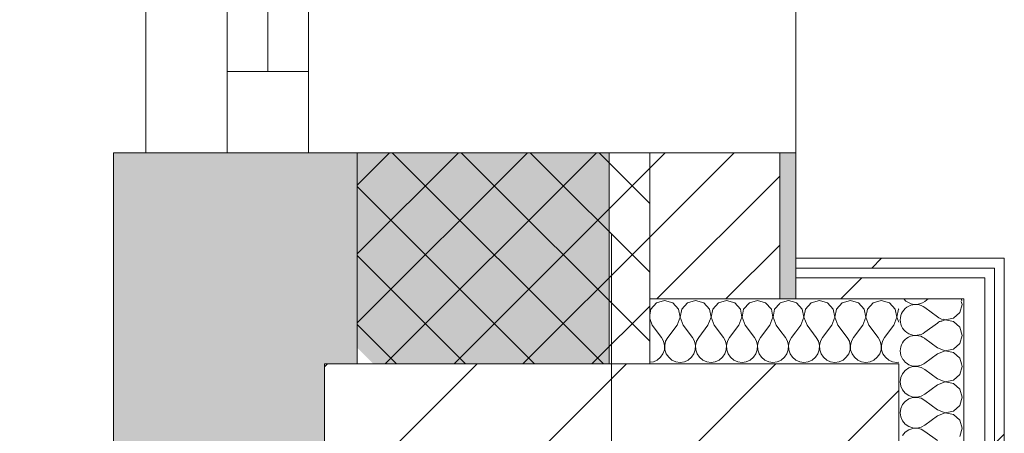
# Model space of a CAD drawing. Header units: millimetres. Extents: x -30280 to 19093, y -18706 to 4378.
# Tile 200 of 206: x -2159 to -1553, y -12032 to -11777. Entities that reach past the tile are written whole.
import ezdxf

# ---------------------------------------------------------------- set-up
doc = ezdxf.new("R2010")
doc.units = ezdxf.units.MM
doc.header["$MEASUREMENT"] = 0
doc.linetypes.add('Wipeout_Contour', pattern=[1000, 0, -1000])
for name, color, linetype in [('02_ACAB_Anotacio Portes', 7, 'Continuous'), ('10_ESTR_Pilars', 7, 'Continuous'), ('12_FAÇ_Façana', 7, 'Continuous'), ('Nuevo_08_E_Envans secs', 7, 'Continuous'), ('Ventanas Archicad', 7, 'Continuous')]:
    doc.layers.add(name, color=color, linetype=linetype)
for name, color, linetype, lineweight in [('02_ACAB_Anotacio Portes_Pluma_Nº__46', 5, 'Continuous', 5), ('10_ESTR_Pilars_Pluma_Nº__20', 1, 'Continuous', 5), ('10_ESTR_Pilars_Pluma_Nº__28', 7, 'Continuous', 20), ('10_ESTR_Pilars_Pluma_Nº__42', 8, 'Continuous', 25), ('12_FAÇ_Façana_Pluma_Nº__1', 7, 'Continuous', 5), ('12_FAÇ_Façana_Pluma_Nº__2', 8, 'Continuous', 5), ('12_FAÇ_Façana_Pluma_Nº__7', 7, 'Continuous', 5), ('Nuevo_08_E_Envans secs_Pluma_Nº__1', 7, 'Continuous', 5), ('Nuevo_12_FAÇ_Façana_Pluma_Nº__1', 7, 'Continuous', 5), ('Ventanas Archicad_Pluma_Nº__1', 7, 'Continuous', 5), ('Ventanas Archicad_Pluma_Nº__7', 7, 'Continuous', 5)]:
    doc.layers.add(name, color=color, linetype=linetype, lineweight=lineweight)
for name, color, linetype, lineweight, true_color in [('12_FAÇ_Façana_Pluma_Nº__102', 7, 'Continuous', 5, 0xcccccc), ('12_FAÇ_Façana_Pluma_Nº__174', 7, 'Continuous', 13, 0xe4ad2c), ('12_FAÇ_Façana_Pluma_Nº__176', 7, 'Continuous', 15, 0x93a0c6), ('Nuevo_08_E_Envans secs_Pluma_Nº__102', 7, 'Continuous', 5, 0xcccccc), ('Nuevo_08_E_Envans secs_Pluma_Nº__171', 171, 'Continuous', 13, 0xaaaaff), ('Nuevo_08_E_Envans secs_Pluma_Nº__177', 7, 'Continuous', 15, 0xf7e046)]:
    doc.layers.add(name, color=color, linetype=linetype, lineweight=lineweight, true_color=true_color)
doc.styles.add('Estilo_Generado_1', font='arial.ttf')
pattern_1 = [(45, (0, 0), (-183.848, 183.848), [195, -65]), (45, (7e-14, 183.85), (-183.848, 183.848), [195, -65])]

# ---------------------------------------------------------------- blocks, each defined once
blk = doc.blocks.new('Muro_18_1', base_point=(-1681.11, -11858.98))
at = {"layer": '12_FAÇ_Façana_Pluma_Nº__102', "linetype": 'Continuous', "lineweight": 0, "true_color": 0xe5e5e5}
blk.add_hatch(color=254, dxfattribs=at).paths.add_polyline_path([(-2101.11, -11858.98), (-2101.11, -12038.98), (-2073.11, -12058.98), (-1971.11, -12058.98), (-1971.11, -11988.98), (-1951.11, -11988.98), (-1951.11, -11858.98)])
at = {"layer": '12_FAÇ_Façana_Pluma_Nº__174', "linetype": 'Continuous', "lineweight": 13, "true_color": 0xe4ad2c}
h = blk.add_hatch(dxfattribs=at)
h.set_pattern_fill('SATE_Aislamiento_0001', color=42, style=0, pattern_type=2)
h.set_pattern_definition([(45, (0, 0), (-21.2132, 21.2132), []), (135, (0, 0), (21.2132, 21.2132), [])])
h.paths.add_polyline_path([(-1951.11, -11858.98), (-1951.11, -11988.98), (-1771.11, -11988.98), (-1771.11, -11858.98)])
at = {"layer": '12_FAÇ_Façana_Pluma_Nº__176', "linetype": 'Continuous', "lineweight": 0, "true_color": 0x495063}
blk.add_hatch(color=251, dxfattribs=at).paths.add_polyline_path([(-1681.11, -11948.98), (-1681.11, -11858.98), (-1691.11, -11858.98), (-1691.11, -11948.98)])
at = {"layer": '12_FAÇ_Façana_Pluma_Nº__2', "linetype": 'Continuous', "lineweight": 5}
h = blk.add_hatch(dxfattribs=at)
h.set_pattern_fill('Ceramic_0001', color=8, style=0, pattern_type=2)
h.set_pattern_definition([(45, (0, 0), (-21.2132, 21.2132), [])])
h.paths.add_polyline_path([(-1691.11, -11948.98), (-1691.11, -11858.98), (-1771.11, -11858.98), (-1771.11, -11948.98)])
at = {"layer": '12_FAÇ_Façana_Pluma_Nº__7', "color": 7, "linetype": 'Continuous', "lineweight": 5}
for p, q in [((-1951.11, -11858.98), (-1951.11, -11988.98)), ((-1771.11, -11948.98), (-1771.11, -11858.98)), ((-1691.11, -11948.98), (-1691.11, -11858.98)), ((-1771.11, -11948.98), (-1771.11, -11988.98))]:
    blk.add_line(p, q, dxfattribs=at)
at = {"layer": '12_FAÇ_Façana_Pluma_Nº__7', "color": 7, "linetype": 'Continuous', "lineweight": 5, "flags": 128}
for points in [[(-2101.11, -11858.98), (-2101.11, -12038.98)], [(-2101.11, -11858.98), (-2071.11, -11858.98)], [(-1951.11, -11858.98), (-1921.11, -11858.98)], [(-1681.11, -11948.98), (-1681.11, -11858.98)]]:
    blk.add_lwpolyline(points, dxfattribs=at)
at = {"layer": 'Nuevo_12_FAÇ_Façana_Pluma_Nº__1', "color": 7, "linetype": 'Continuous', "lineweight": 5}
for p, q in [((-1691.11, -11948.98), (-1771.11, -11948.98)), ((-1681.11, -11948.98), (-1691.11, -11948.98))]:
    blk.add_line(p, q, dxfattribs=at)
blk = doc.blocks.new('Ventana Vertical Multi-Faja 27_6')
at = {"layer": 'Ventanas Archicad_Pluma_Nº__1', "color": 7, "linetype": 'Continuous', "lineweight": 5}
for p, q in [((-600, 50), (600, 50)), ((-600, 0), (-550, 0)), ((-550, 0), (-550, -50)), ((-550, 0), (550, 0)), ((-550, -25), (550, -25)), ((-550, -50), (-600, -50)), ((550, -50), (-550, -50)), ((-600, -260), (-600, -235)), ((-600, -350), (600, -350))]:
    blk.add_line(p, q, dxfattribs=at)
at = {"layer": 'Ventanas Archicad_Pluma_Nº__7', "color": 7, "linetype": 'Continuous', "lineweight": 5}
for p, q in [((-600, 50), (-600, 40)), ((-600, 40), (-600, 0)), ((-600, 40), (-600, 0)), ((-600, 0), (-600, -50)), ((-600, 0), (-600, -50)), ((-600, 0), (-600, -50)), ((-600, 0), (-600, -50)), ((-600, -50), (-600, -110)), ((-600, -50), (-600, -110)), ((-600, -110), (-600, -235)), ((-600, -110), (-600, -235)), ((-600, -260), (-600, -340)), ((-600, -340), (-600, -350))]:
    blk.add_line(p, q, dxfattribs=at)
blk = doc.blocks.new('Muro_19_1', base_point=(-1681.11, -10658.98))
at = {"layer": '12_FAÇ_Façana', "linetype": 'Continuous', "lineweight": 0, "true_color": 0x000000}
h = blk.add_hatch(dxfattribs=at)
h.set_pattern_fill('Yeso_0001', color=18, style=0, pattern_type=2)
h.set_pattern_definition([(0, (0, 0), (0, 75), [0, -75])])
h.paths.add_polyline_path([(-1771.11, -11858.98), (-1796.11, -11858.98), (-1796.11, -12008.98), (-1771.11, -12008.98)])
at = {"layer": '12_FAÇ_Façana_Pluma_Nº__102', "linetype": 'Continuous', "lineweight": 0, "true_color": 0xe5e5e5}
blk.add_hatch(color=254, dxfattribs=at).paths.add_polyline_path([(-1921.11, -12008.98), (-1796.11, -12008.98), (-1796.11, -11858.98), (-2071.11, -11858.98)])
at = {"layer": '12_FAÇ_Façana_Pluma_Nº__1', "color": 7, "linetype": 'Continuous', "lineweight": 5}
for p, q in [((-1771.11, -11858.98), (-1796.11, -11858.98)), ((-1796.11, -11858.98), (-1796.11, -12008.98)), ((-1771.11, -12008.98), (-1771.11, -11858.98)), ((-1796.11, -12008.98), (-1771.11, -12008.98))]:
    blk.add_line(p, q, dxfattribs=at)
at = {"layer": '12_FAÇ_Façana_Pluma_Nº__7', "color": 7, "linetype": 'Continuous', "lineweight": 5}
for p, q in [((-2081.11, -11858.98), (-2071.11, -11858.98)), ((-2071.11, -11858.98), (-2031.11, -11858.98)), ((-2071.11, -11858.98), (-2031.11, -11858.98)), ((-2031.11, -11858.98), (-1981.11, -11858.98)), ((-2031.11, -11858.98), (-1981.11, -11858.98)), ((-1981.11, -11858.98), (-1921.11, -11858.98)), ((-1981.11, -11858.98), (-1921.11, -11858.98)), ((-1921.11, -11858.98), (-1796.11, -11858.98)), ((-1921.11, -11858.98), (-1796.11, -11858.98)), ((-1771.11, -11858.98), (-1691.11, -11858.98)), ((-1691.11, -11858.98), (-1681.11, -11858.98)), ((-1921.11, -12008.98), (-1796.11, -12008.98))]:
    blk.add_line(p, q, dxfattribs=at)
at = {"layer": 'Ventanas Archicad', "color": 253, "linetype": 'Continuous', "lineweight": 5, "true_color": 0xa4a4a6, "zscale": 1000, "rotation": 90.00000000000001}
blk.add_blockref('Ventana Vertical Multi-Faja 27_6', (-2031.11, -11258.98), dxfattribs=at)
blk = doc.blocks.new('*X275')
at = {"layer": 'Nuevo_08_E_Envans secs_Pluma_Nº__102', "color": 254, "linetype": 'Continuous', "lineweight": 5, "true_color": 0xcccccc}
for p, q in [((-1599.7, -11948.98), (-1601.7, -11950.48)), ((-1594.08, -11960), (-1601.7, -11954.29)), ((-1594.08, -11963.81), (-1601.7, -11969.52))]:
    blk.add_line(p, q, dxfattribs=at)
for centre, start, end in [((-1607.42, -11961.9), 53.1301, 180), ((-1607.42, -11942.86), 219.97561, 306.8699), ((-1588.37, -11952.38), 13.33179, 20.94911), ((-1607.42, -11961.9), 180, 306.8699), ((-1588.37, -11952.38), 233.1301, 256.66821), ((-1588.37, -11971.43), 107.77465, 126.8699), ((-1607.42, -11980.95), 55.49253, 180), ((-1607.42, -11980.95), 180, 214.50747)]:
    blk.add_arc(centre, 9.52, start, end, dxfattribs=at)
blk = doc.blocks.new('*X276')
at = {"layer": 'Nuevo_08_E_Envans secs_Pluma_Nº__102', "color": 254, "linetype": 'Continuous', "lineweight": 5, "true_color": 0xcccccc}
for p, q in [((-1612.4, -11988.98), (-1611.68, -11989.47)), ((-1611.68, -11989.47), (-1609.19, -11990.31)), ((-1604, -11989.84), (-1602.44, -11988.98)), ((-1578.85, -11990.48), (-1579.27, -11988.98)), ((-1615.52, -11994.99), (-1616.58, -11997.4)), ((-1613.84, -11992.97), (-1615.52, -11994.99)), ((-1611.68, -11991.48), (-1613.84, -11992.97)), ((-1609.19, -11990.64), (-1611.68, -11991.48)), ((-1609.19, -11990.31), (-1606.56, -11990.44)), ((-1606.56, -11990.51), (-1609.19, -11990.64)), ((-1606.56, -11990.44), (-1604, -11989.84)), ((-1604, -11991.11), (-1606.56, -11990.51)), ((-1601.7, -11992.38), (-1604, -11991.11)), ((-1594.08, -11998.1), (-1601.7, -11992.38)), ((-1584.11, -11998.99), (-1580.27, -11995.48)), ((-1580.27, -11995.48), (-1578.85, -11990.48)), ((-1616.58, -11997.4), (-1616.94, -12000)), ((-1616.94, -12000), (-1616.58, -12002.6)), ((-1594.08, -12001.9), (-1601.7, -12007.62)), ((-1594.08, -11998.1), (-1589.23, -11999.96)), ((-1589.23, -12000.04), (-1594.08, -12001.9)), ((-1589.23, -11999.96), (-1584.11, -11998.99)), ((-1584.11, -12001.01), (-1589.23, -12000.04)), ((-1580.27, -12004.52), (-1584.11, -12001.01)), ((-1616.58, -12002.6), (-1615.52, -12005.01)), ((-1615.52, -12005.01), (-1613.84, -12007.03)), ((-1613.84, -12007.03), (-1611.68, -12008.52)), ((-1604, -12008.89), (-1601.7, -12007.62)), ((-1578.85, -12009.52), (-1580.27, -12004.52)), ((-1615.52, -12014.04), (-1616.58, -12016.45)), ((-1613.84, -12012.02), (-1615.52, -12014.04)), ((-1611.68, -12010.53), (-1613.84, -12012.02)), ((-1611.68, -12008.52), (-1609.19, -12009.36)), ((-1609.19, -12009.69), (-1611.68, -12010.53)), ((-1609.19, -12009.36), (-1606.56, -12009.49)), ((-1606.56, -12009.56), (-1609.19, -12009.69)), ((-1606.56, -12009.49), (-1604, -12008.89)), ((-1604, -12010.16), (-1606.56, -12009.56)), ((-1601.7, -12011.43), (-1604, -12010.16)), ((-1594.08, -12017.14), (-1601.7, -12011.43)), ((-1580.27, -12014.53), (-1578.85, -12009.52)), ((-1616.58, -12016.45), (-1616.94, -12019.05)), ((-1616.94, -12019.05), (-1616.58, -12021.65)), ((-1594.08, -12017.14), (-1589.23, -12019.01)), ((-1589.23, -12019.09), (-1594.08, -12020.95)), ((-1589.23, -12019.01), (-1584.11, -12018.04)), ((-1584.11, -12020.05), (-1589.23, -12019.09)), ((-1584.11, -12018.04), (-1580.27, -12014.53)), ((-1580.27, -12023.56), (-1584.11, -12020.05)), ((-1616.58, -12021.65), (-1615.52, -12024.05)), ((-1615.52, -12024.05), (-1613.84, -12026.08)), ((-1613.84, -12026.08), (-1611.68, -12027.57)), ((-1594.08, -12020.95), (-1601.7, -12026.67)), ((-1578.85, -12028.57), (-1580.27, -12023.56)), ((-1613.84, -12031.06), (-1615.52, -12033.09)), ((-1611.68, -12029.58), (-1613.84, -12031.06)), ((-1611.68, -12027.57), (-1609.19, -12028.41)), ((-1609.19, -12028.74), (-1611.68, -12029.58)), ((-1609.19, -12028.41), (-1606.56, -12028.53)), ((-1606.56, -12028.61), (-1609.19, -12028.74)), ((-1606.56, -12028.53), (-1604, -12027.94)), ((-1604, -12029.2), (-1606.56, -12028.61)), ((-1604, -12027.94), (-1601.7, -12026.67)), ((-1601.7, -12030.48), (-1604, -12029.2)), ((-1594.08, -12036.19), (-1601.7, -12030.48)), ((-1580.27, -12033.58), (-1578.85, -12028.57))]:
    blk.add_line(p, q, dxfattribs=at)
blk = doc.blocks.new('*X277')
at = {"layer": 'Nuevo_08_E_Envans secs_Pluma_Nº__102', "color": 254, "linetype": 'Continuous', "lineweight": 5, "true_color": 0xcccccc}
for p, q in [((-1580.27, -11957.39), (-1578.85, -11952.38)), ((-1578.85, -11952.38), (-1579.39, -11950.47)), ((-1584.11, -11960.9), (-1580.27, -11957.39)), ((-1589.23, -11961.94), (-1591.88, -11962.96)), ((-1590.35, -11961.43), (-1589.23, -11961.87)), ((-1589.23, -11961.87), (-1584.11, -11960.9)), ((-1584.11, -11962.91), (-1589.23, -11961.94)), ((-1580.27, -11966.42), (-1584.11, -11962.91)), ((-1578.85, -11971.43), (-1580.27, -11966.42)), ((-1580.27, -11976.44), (-1578.85, -11971.43)), ((-1601.7, -11973.33), (-1602.06, -11973.14)), ((-1594.08, -11979.05), (-1601.7, -11973.33)), ((-1584.11, -11979.95), (-1580.27, -11976.44)), ((-1594.08, -11982.86), (-1601.7, -11988.57)), ((-1594.08, -11979.05), (-1589.23, -11980.91)), ((-1589.23, -11980.99), (-1594.08, -11982.86)), ((-1589.23, -11980.91), (-1584.11, -11979.95)), ((-1584.11, -11981.96), (-1589.23, -11980.99)), ((-1580.27, -11985.47), (-1584.11, -11981.96)), ((-1615.23, -11986.31), (-1613.84, -11987.98)), ((-1613.84, -11987.98), (-1612.4, -11988.98)), ((-1602.44, -11988.98), (-1601.7, -11988.57)), ((-1579.27, -11988.98), (-1580.27, -11985.47))]:
    blk.add_line(p, q, dxfattribs=at)
blk = doc.blocks.new('Muro_86_1', base_point=(-1617.89, -12438.98))
at = {"color": 254, "linetype": 'Wipeout_Contour', "lineweight": 0, "ltscale": 36080.950547}
blk.add_wipeout([(-1558.89, -11929.98), (-1552.89, -11923.98), (-1558.89, -11923.98)], dxfattribs=at).dxf.layer = 'Nuevo_08_E_Envans secs'
at = {"color": 254, "linetype": 'Wipeout_Contour', "lineweight": 0, "ltscale": 36130.090754}
blk.add_wipeout([(-1577.89, -11948.98), (-1564.89, -11935.98), (-1577.89, -11935.98)], dxfattribs=at).dxf.layer = 'Nuevo_08_E_Envans secs'
at = {"layer": 'Nuevo_08_E_Envans secs_Pluma_Nº__171', "linetype": 'Continuous', "lineweight": 13, "true_color": 0xaaaaff}
h = blk.add_hatch(dxfattribs=at)
h.set_pattern_fill('Panellat_HPL_0001', color=161, style=0, pattern_type=2)
h.set_pattern_definition(pattern_1)
h.paths.add_polyline_path([(-1558.89, -11929.98), (-1552.89, -11923.98), (-1558.89, -11923.98)])
at = {"layer": 'Nuevo_08_E_Envans secs_Pluma_Nº__177', "linetype": 'Continuous', "lineweight": 15, "true_color": 0xf7e046}
h = blk.add_hatch(dxfattribs=at)
h.set_pattern_fill('Panellat_HPL_0001', color=53, style=0, pattern_type=2)
h.set_pattern_definition(pattern_1)
h.paths.add_polyline_path([(-1577.89, -11948.98), (-1564.89, -11935.98), (-1577.89, -11935.98)])
at = {"layer": 'Nuevo_08_E_Envans secs', "color": 7, "lineweight": 20}
blk.add_blockref('*X275', (0, 0), dxfattribs=at)
at = {"color": 254, "linetype": 'Wipeout_Contour', "lineweight": 0, "ltscale": 49250.912801}
blk.add_wipeout([(-1552.89, -11929.98), (-1558.89, -11929.98), (-1558.89, -12497.98), (-1552.89, -12497.98)], dxfattribs=at).dxf.layer = 'Nuevo_08_E_Envans secs'
at = {"color": 254, "linetype": 'Wipeout_Contour', "lineweight": 0, "ltscale": 49258.767896}
blk.add_wipeout([(-1577.89, -11948.98), (-1577.89, -12478.98), (-1564.89, -12478.98), (-1564.89, -11948.98)], dxfattribs=at).dxf.layer = 'Nuevo_08_E_Envans secs'
at = {"layer": 'Nuevo_08_E_Envans secs_Pluma_Nº__171', "linetype": 'Continuous', "lineweight": 13, "true_color": 0xaaaaff}
h = blk.add_hatch(dxfattribs=at)
h.set_pattern_fill('Panellat_HPL_0001', color=161, style=0, pattern_type=2)
h.set_pattern_definition(pattern_1)
h.paths.add_polyline_path([(-1552.89, -11929.98), (-1558.89, -11929.98), (-1558.89, -12497.98), (-1552.89, -12497.98)])
at = {"layer": 'Nuevo_08_E_Envans secs_Pluma_Nº__177', "linetype": 'Continuous', "lineweight": 15, "true_color": 0xf7e046}
h = blk.add_hatch(dxfattribs=at)
h.set_pattern_fill('Panellat_HPL_0001', color=53, style=0, pattern_type=2)
h.set_pattern_definition(pattern_1)
h.paths.add_polyline_path([(-1577.89, -11948.98), (-1577.89, -12478.98), (-1564.89, -12478.98), (-1564.89, -11948.98)])
at = {"layer": 'Nuevo_08_E_Envans secs_Pluma_Nº__1', "color": 7, "linetype": 'Continuous', "lineweight": 5}
for p, q in [((-1558.89, -12491.98), (-1558.89, -11935.98)), ((-1577.89, -12438.98), (-1577.89, -11988.98))]:
    blk.add_line(p, q, dxfattribs=at)
at = {"layer": 'Nuevo_08_E_Envans secs', "color": 7, "lineweight": 20}
blk.add_blockref('*X276', (0, 0), dxfattribs=at)
at = {"color": 254, "linetype": 'Wipeout_Contour', "lineweight": 0, "ltscale": 36087.244956}
blk.add_wipeout([(-1558.89, -11929.98), (-1552.89, -11929.98), (-1552.89, -11923.98)], dxfattribs=at).dxf.layer = 'Nuevo_08_E_Envans secs'
at = {"color": 254, "linetype": 'Wipeout_Contour', "lineweight": 0, "ltscale": 36142.405641}
blk.add_wipeout([(-1577.89, -11948.98), (-1564.89, -11948.98), (-1564.89, -11935.98)], dxfattribs=at).dxf.layer = 'Nuevo_08_E_Envans secs'
at = {"layer": 'Nuevo_08_E_Envans secs_Pluma_Nº__171', "linetype": 'Continuous', "lineweight": 13, "true_color": 0xaaaaff}
h = blk.add_hatch(dxfattribs=at)
h.set_pattern_fill('Panellat_HPL_0001', color=161, style=0, pattern_type=2)
h.set_pattern_definition(pattern_1)
h.paths.add_polyline_path([(-1558.89, -11929.98), (-1552.89, -11929.98), (-1552.89, -11923.98)])
at = {"layer": 'Nuevo_08_E_Envans secs_Pluma_Nº__177', "linetype": 'Continuous', "lineweight": 15, "true_color": 0xf7e046}
h = blk.add_hatch(dxfattribs=at)
h.set_pattern_fill('Panellat_HPL_0001', color=53, style=0, pattern_type=2)
h.set_pattern_definition(pattern_1)
h.paths.add_polyline_path([(-1577.89, -11948.98), (-1564.89, -11948.98), (-1564.89, -11935.98)])
at = {"layer": 'Nuevo_08_E_Envans secs_Pluma_Nº__1', "color": 7, "linetype": 'Continuous', "lineweight": 5}
for p, q in [((-1558.89, -11929.98), (-1564.89, -11929.98)), ((-1558.89, -11935.98), (-1558.89, -11929.98)), ((-1564.89, -11935.98), (-1577.89, -11935.98)), ((-1564.89, -11948.98), (-1564.89, -11935.98)), ((-1577.89, -11948.98), (-1617.89, -11948.98)), ((-1577.89, -11988.98), (-1577.89, -11948.98)), ((-1564.89, -12478.98), (-1564.89, -11948.98))]:
    blk.add_line(p, q, dxfattribs=at)
at = {"layer": 'Nuevo_08_E_Envans secs_Pluma_Nº__1', "color": 7, "linetype": 'Continuous', "lineweight": 5, "flags": 128}
for points in [[(-1552.89, -11923.98), (-1558.89, -11923.98)], [(-1552.89, -12497.98), (-1552.89, -11923.98)]]:
    blk.add_lwpolyline(points, dxfattribs=at)
at = {"layer": 'Nuevo_08_E_Envans secs', "color": 7, "lineweight": 20}
blk.add_blockref('*X277', (0, 0), dxfattribs=at)
blk = doc.blocks.new('*X279')
at = {"layer": 'Nuevo_08_E_Envans secs_Pluma_Nº__102', "color": 254, "linetype": 'Continuous', "lineweight": 5, "true_color": 0xcccccc}
for p, q in [((-1690.72, -11951.35), (-1691.11, -11951.77)), ((-1685.71, -11949.93), (-1690.72, -11951.35)), ((-1681.11, -11951.24), (-1685.71, -11949.93)), ((-1691.11, -11968.13), (-1687.62, -11972.79)), ((-1681.11, -11969.18), (-1683.81, -11972.79)), ((-1686.35, -11975.08), (-1687.62, -11972.79)), ((-1685.75, -11977.64), (-1686.35, -11975.08)), ((-1685.88, -11980.27), (-1685.75, -11977.64)), ((-1685.08, -11975.08), (-1685.68, -11977.64)), ((-1685.68, -11977.64), (-1685.55, -11980.27)), ((-1683.81, -11972.79), (-1685.08, -11975.08)), ((-1688.21, -11984.92), (-1686.72, -11982.76)), ((-1686.72, -11982.76), (-1685.88, -11980.27)), ((-1685.55, -11980.27), (-1684.71, -11982.76)), ((-1684.71, -11982.76), (-1683.22, -11984.92)), ((-1691.11, -11986.99), (-1690.23, -11986.6)), ((-1690.23, -11986.6), (-1688.21, -11984.92)), ((-1683.22, -11984.92), (-1681.2, -11986.6)), ((-1681.2, -11986.6), (-1681.11, -11986.64))]:
    blk.add_line(p, q, dxfattribs=at)
blk = doc.blocks.new('*X280')
at = {"layer": 'Nuevo_08_E_Envans secs_Pluma_Nº__102', "color": 254, "linetype": 'Continuous', "lineweight": 5, "true_color": 0xcccccc}
for p, q in [((-1766.91, -11951.35), (-1770.42, -11955.19)), ((-1761.9, -11949.93), (-1766.91, -11951.35)), ((-1756.9, -11951.35), (-1761.9, -11949.93)), ((-1753.39, -11955.19), (-1756.9, -11951.35)), ((-1747.86, -11951.35), (-1751.38, -11955.19)), ((-1742.86, -11949.93), (-1747.86, -11951.35)), ((-1737.85, -11951.35), (-1742.86, -11949.93)), ((-1734.34, -11955.19), (-1737.85, -11951.35)), ((-1728.82, -11951.35), (-1732.33, -11955.19)), ((-1723.81, -11949.93), (-1728.82, -11951.35)), ((-1718.8, -11951.35), (-1723.81, -11949.93)), ((-1715.29, -11955.19), (-1718.8, -11951.35)), ((-1709.77, -11951.35), (-1713.28, -11955.19)), ((-1704.76, -11949.93), (-1709.77, -11951.35)), ((-1699.75, -11951.35), (-1704.76, -11949.93)), ((-1696.24, -11955.19), (-1699.75, -11951.35)), ((-1691.11, -11951.77), (-1694.23, -11955.19)), ((-1770.42, -11955.19), (-1771.11, -11958.82)), ((-1752.42, -11960.31), (-1753.39, -11955.19)), ((-1751.38, -11955.19), (-1752.34, -11960.31)), ((-1733.37, -11960.31), (-1734.34, -11955.19)), ((-1732.33, -11955.19), (-1733.29, -11960.31)), ((-1714.32, -11960.31), (-1715.29, -11955.19)), ((-1713.28, -11955.19), (-1714.25, -11960.31)), ((-1695.28, -11960.31), (-1696.24, -11955.19)), ((-1694.23, -11955.19), (-1695.2, -11960.31)), ((-1771.11, -11961.04), (-1769.52, -11965.17)), ((-1769.52, -11965.17), (-1763.81, -11972.79)), ((-1754.29, -11965.17), (-1760, -11972.79)), ((-1754.29, -11965.17), (-1752.42, -11960.31)), ((-1752.34, -11960.31), (-1750.48, -11965.17)), ((-1750.48, -11965.17), (-1744.76, -11972.79)), ((-1735.24, -11965.17), (-1740.95, -11972.79)), ((-1735.24, -11965.17), (-1733.37, -11960.31)), ((-1733.29, -11960.31), (-1731.43, -11965.17)), ((-1731.43, -11965.17), (-1725.71, -11972.79)), ((-1716.19, -11965.17), (-1721.9, -11972.79)), ((-1716.19, -11965.17), (-1714.32, -11960.31)), ((-1714.25, -11960.31), (-1712.38, -11965.17)), ((-1712.38, -11965.17), (-1706.67, -11972.79)), ((-1697.14, -11965.17), (-1702.86, -11972.79)), ((-1697.14, -11965.17), (-1695.28, -11960.31)), ((-1695.2, -11960.31), (-1693.33, -11965.17)), ((-1693.33, -11965.17), (-1691.11, -11968.13)), ((-1762.54, -11975.08), (-1763.81, -11972.79)), ((-1761.94, -11977.64), (-1762.54, -11975.08)), ((-1762.07, -11980.27), (-1761.94, -11977.64)), ((-1761.27, -11975.08), (-1761.87, -11977.64)), ((-1761.87, -11977.64), (-1761.74, -11980.27)), ((-1760, -11972.79), (-1761.27, -11975.08)), ((-1743.49, -11975.08), (-1744.76, -11972.79)), ((-1742.9, -11977.64), (-1743.49, -11975.08)), ((-1743.02, -11980.27), (-1742.9, -11977.64)), ((-1742.22, -11975.08), (-1742.82, -11977.64)), ((-1742.82, -11977.64), (-1742.69, -11980.27)), ((-1740.95, -11972.79), (-1742.22, -11975.08)), ((-1724.44, -11975.08), (-1725.71, -11972.79)), ((-1723.85, -11977.64), (-1724.44, -11975.08)), ((-1723.98, -11980.27), (-1723.85, -11977.64)), ((-1723.18, -11975.08), (-1723.77, -11977.64)), ((-1723.77, -11977.64), (-1723.64, -11980.27)), ((-1721.9, -11972.79), (-1723.18, -11975.08)), ((-1705.4, -11975.08), (-1706.67, -11972.79)), ((-1704.8, -11977.64), (-1705.4, -11975.08)), ((-1704.93, -11980.27), (-1704.8, -11977.64)), ((-1704.13, -11975.08), (-1704.72, -11977.64)), ((-1704.72, -11977.64), (-1704.6, -11980.27)), ((-1702.86, -11972.79), (-1704.13, -11975.08)), ((-1764.4, -11984.92), (-1762.91, -11982.76)), ((-1762.91, -11982.76), (-1762.07, -11980.27)), ((-1761.74, -11980.27), (-1760.9, -11982.76)), ((-1760.9, -11982.76), (-1759.41, -11984.92)), ((-1745.35, -11984.92), (-1743.86, -11982.76)), ((-1743.86, -11982.76), (-1743.02, -11980.27)), ((-1742.69, -11980.27), (-1741.85, -11982.76)), ((-1741.85, -11982.76), (-1740.36, -11984.92)), ((-1726.3, -11984.92), (-1724.81, -11982.76)), ((-1724.81, -11982.76), (-1723.98, -11980.27)), ((-1723.64, -11980.27), (-1722.8, -11982.76)), ((-1722.8, -11982.76), (-1721.32, -11984.92)), ((-1707.26, -11984.92), (-1705.77, -11982.76)), ((-1705.77, -11982.76), (-1704.93, -11980.27)), ((-1704.6, -11980.27), (-1703.76, -11982.76)), ((-1703.76, -11982.76), (-1702.27, -11984.92)), ((-1771.11, -11987.98), (-1768.83, -11987.66)), ((-1768.83, -11987.66), (-1766.42, -11986.6)), ((-1766.42, -11986.6), (-1764.4, -11984.92)), ((-1759.41, -11984.92), (-1757.39, -11986.6)), ((-1757.39, -11986.6), (-1754.98, -11987.66)), ((-1754.98, -11987.66), (-1752.38, -11988.02)), ((-1752.38, -11988.02), (-1749.78, -11987.66)), ((-1749.78, -11987.66), (-1747.37, -11986.6)), ((-1747.37, -11986.6), (-1745.35, -11984.92)), ((-1740.36, -11984.92), (-1738.34, -11986.6)), ((-1738.34, -11986.6), (-1735.94, -11987.66)), ((-1735.94, -11987.66), (-1733.33, -11988.02)), ((-1733.33, -11988.02), (-1730.73, -11987.66)), ((-1730.73, -11987.66), (-1728.33, -11986.6)), ((-1728.33, -11986.6), (-1726.3, -11984.92)), ((-1721.32, -11984.92), (-1719.29, -11986.6)), ((-1719.29, -11986.6), (-1716.89, -11987.66)), ((-1716.89, -11987.66), (-1714.29, -11988.02)), ((-1714.29, -11988.02), (-1711.68, -11987.66)), ((-1711.68, -11987.66), (-1709.28, -11986.6)), ((-1709.28, -11986.6), (-1707.26, -11984.92)), ((-1702.27, -11984.92), (-1700.25, -11986.6)), ((-1700.25, -11986.6), (-1697.84, -11987.66)), ((-1697.84, -11987.66), (-1695.24, -11988.02)), ((-1695.24, -11988.02), (-1692.64, -11987.66)), ((-1692.64, -11987.66), (-1691.11, -11986.99))]:
    blk.add_line(p, q, dxfattribs=at)
blk = doc.blocks.new('*X281')
at = {"layer": 'Nuevo_08_E_Envans secs_Pluma_Nº__102', "color": 254, "linetype": 'Continuous', "lineweight": 5, "true_color": 0xcccccc}
for p, q in [((-1680.71, -11951.35), (-1681.11, -11951.24)), ((-1677.2, -11955.19), (-1680.71, -11951.35)), ((-1671.67, -11951.35), (-1675.19, -11955.19)), ((-1666.67, -11949.93), (-1671.67, -11951.35)), ((-1661.66, -11951.35), (-1666.67, -11949.93)), ((-1658.15, -11955.19), (-1661.66, -11951.35)), ((-1652.63, -11951.35), (-1656.14, -11955.19)), ((-1647.62, -11949.93), (-1652.63, -11951.35)), ((-1642.61, -11951.35), (-1647.62, -11949.93)), ((-1639.1, -11955.19), (-1642.61, -11951.35)), ((-1633.58, -11951.35), (-1637.09, -11955.19)), ((-1628.57, -11949.93), (-1633.58, -11951.35)), ((-1623.56, -11951.35), (-1628.57, -11949.93)), ((-1620.05, -11955.19), (-1623.56, -11951.35)), ((-1676.23, -11960.31), (-1677.2, -11955.19)), ((-1675.19, -11955.19), (-1676.15, -11960.31)), ((-1657.18, -11960.31), (-1658.15, -11955.19)), ((-1656.14, -11955.19), (-1657.1, -11960.31)), ((-1638.13, -11960.31), (-1639.1, -11955.19)), ((-1637.09, -11955.19), (-1638.06, -11960.31)), ((-1619.09, -11960.31), (-1620.05, -11955.19)), ((-1618.04, -11955.19), (-1619.01, -11960.31)), ((-1617.89, -11955.03), (-1618.04, -11955.19)), ((-1678.1, -11965.17), (-1681.11, -11969.18)), ((-1678.1, -11965.17), (-1676.23, -11960.31)), ((-1676.15, -11960.31), (-1674.29, -11965.17)), ((-1674.29, -11965.17), (-1668.57, -11972.79)), ((-1659.05, -11965.17), (-1664.76, -11972.79)), ((-1659.05, -11965.17), (-1657.18, -11960.31)), ((-1657.1, -11960.31), (-1655.24, -11965.17)), ((-1655.24, -11965.17), (-1649.52, -11972.79)), ((-1640, -11965.17), (-1645.71, -11972.79)), ((-1640, -11965.17), (-1638.13, -11960.31)), ((-1638.06, -11960.31), (-1636.19, -11965.17)), ((-1636.19, -11965.17), (-1630.48, -11972.79)), ((-1620.95, -11965.17), (-1626.67, -11972.79)), ((-1620.95, -11965.17), (-1619.09, -11960.31)), ((-1619.01, -11960.31), (-1617.89, -11963.21)), ((-1667.3, -11975.08), (-1668.57, -11972.79)), ((-1666.71, -11977.64), (-1667.3, -11975.08)), ((-1666.83, -11980.27), (-1666.71, -11977.64)), ((-1666.03, -11975.08), (-1666.63, -11977.64)), ((-1666.63, -11977.64), (-1666.5, -11980.27)), ((-1664.76, -11972.79), (-1666.03, -11975.08)), ((-1648.25, -11975.08), (-1649.52, -11972.79)), ((-1647.66, -11977.64), (-1648.25, -11975.08)), ((-1647.78, -11980.27), (-1647.66, -11977.64)), ((-1646.99, -11975.08), (-1647.58, -11977.64)), ((-1647.58, -11977.64), (-1647.45, -11980.27)), ((-1645.71, -11972.79), (-1646.99, -11975.08)), ((-1629.2, -11975.08), (-1630.48, -11972.79)), ((-1628.61, -11977.64), (-1629.2, -11975.08)), ((-1628.74, -11980.27), (-1628.61, -11977.64)), ((-1627.94, -11975.08), (-1628.53, -11977.64)), ((-1628.53, -11977.64), (-1628.41, -11980.27)), ((-1626.67, -11972.79), (-1627.94, -11975.08)), ((-1669.16, -11984.92), (-1667.67, -11982.76)), ((-1667.67, -11982.76), (-1666.83, -11980.27)), ((-1666.5, -11980.27), (-1665.66, -11982.76)), ((-1665.66, -11982.76), (-1664.17, -11984.92)), ((-1650.11, -11984.92), (-1648.62, -11982.76)), ((-1648.62, -11982.76), (-1647.78, -11980.27)), ((-1647.45, -11980.27), (-1646.61, -11982.76)), ((-1646.61, -11982.76), (-1645.13, -11984.92)), ((-1631.06, -11984.92), (-1629.58, -11982.76)), ((-1629.58, -11982.76), (-1628.74, -11980.27)), ((-1628.41, -11980.27), (-1627.57, -11982.76)), ((-1627.57, -11982.76), (-1626.08, -11984.92)), ((-1681.11, -11986.64), (-1678.79, -11987.66)), ((-1678.79, -11987.66), (-1676.19, -11988.02)), ((-1676.19, -11988.02), (-1673.59, -11987.66)), ((-1673.59, -11987.66), (-1671.18, -11986.6)), ((-1671.18, -11986.6), (-1669.16, -11984.92)), ((-1664.17, -11984.92), (-1662.15, -11986.6)), ((-1662.15, -11986.6), (-1659.75, -11987.66)), ((-1659.75, -11987.66), (-1657.14, -11988.02)), ((-1657.14, -11988.02), (-1654.54, -11987.66)), ((-1654.54, -11987.66), (-1652.14, -11986.6)), ((-1652.14, -11986.6), (-1650.11, -11984.92)), ((-1645.13, -11984.92), (-1643.1, -11986.6)), ((-1643.1, -11986.6), (-1640.7, -11987.66)), ((-1640.7, -11987.66), (-1638.1, -11988.02)), ((-1638.1, -11988.02), (-1635.49, -11987.66)), ((-1635.49, -11987.66), (-1633.09, -11986.6)), ((-1633.09, -11986.6), (-1631.06, -11984.92)), ((-1626.08, -11984.92), (-1624.05, -11986.6)), ((-1624.05, -11986.6), (-1621.65, -11987.66)), ((-1621.65, -11987.66), (-1619.05, -11988.02)), ((-1619.05, -11988.02), (-1617.89, -11987.86))]:
    blk.add_line(p, q, dxfattribs=at)
blk = doc.blocks.new('Muro_87_1', base_point=(-1617.89, -11988.98))
at = {"layer": '12_FAÇ_Façana_Pluma_Nº__7', "color": 7, "linetype": 'Continuous', "lineweight": 5}
blk.add_line((-1771.11, -11948.98), (-1771.11, -11988.98), dxfattribs=at)
at = {"layer": 'Nuevo_12_FAÇ_Façana_Pluma_Nº__1', "color": 7, "linetype": 'Continuous', "lineweight": 5}
blk.add_line((-1691.11, -11948.98), (-1771.11, -11948.98), dxfattribs=at)
at = {"layer": 'Nuevo_08_E_Envans secs', "color": 7, "lineweight": 20}
for name in ['*X280', '*X279']:
    blk.add_blockref(name, (0, 0), dxfattribs=at)
at = {"color": 254, "linetype": 'Wipeout_Contour', "lineweight": 0, "ltscale": 48146.578816}
blk.add_wipeout([(-1558.89, -11923.98), (-1681.11, -11923.98), (-1681.11, -11929.98), (-1558.89, -11929.98)], dxfattribs=at).dxf.layer = 'Nuevo_08_E_Envans secs'
at = {"layer": 'Nuevo_08_E_Envans secs_Pluma_Nº__171', "linetype": 'Continuous', "lineweight": 13, "true_color": 0xaaaaff}
h = blk.add_hatch(dxfattribs=at)
h.set_pattern_fill('Panellat_HPL_0001', color=161, style=0, pattern_type=2)
h.set_pattern_definition(pattern_1)
h.paths.add_polyline_path([(-1558.89, -11923.98), (-1681.11, -11923.98), (-1681.11, -11929.98), (-1558.89, -11929.98)])
at = {"layer": 'Nuevo_08_E_Envans secs_Pluma_Nº__1', "color": 7, "linetype": 'Continuous', "lineweight": 5}
for p, q in [((-1564.89, -11929.98), (-1681.11, -11929.98)), ((-1558.89, -11929.98), (-1564.89, -11929.98))]:
    blk.add_line(p, q, dxfattribs=at)
at = {"layer": 'Nuevo_08_E_Envans secs_Pluma_Nº__1', "color": 7, "linetype": 'Continuous', "lineweight": 5, "flags": 128}
for points in [[(-1558.89, -11923.98), (-1681.11, -11923.98)], [(-1681.11, -11923.98), (-1681.11, -11929.98)]]:
    blk.add_lwpolyline(points, dxfattribs=at)
at = {"color": 254, "linetype": 'Wipeout_Contour', "lineweight": 0, "ltscale": 48212.962914}
blk.add_wipeout([(-1577.89, -11935.98), (-1681.11, -11935.98), (-1681.11, -11948.98), (-1577.89, -11948.98)], dxfattribs=at).dxf.layer = 'Nuevo_08_E_Envans secs'
at = {"layer": 'Nuevo_08_E_Envans secs_Pluma_Nº__177', "linetype": 'Continuous', "lineweight": 15, "true_color": 0xf7e046}
h = blk.add_hatch(dxfattribs=at)
h.set_pattern_fill('Panellat_HPL_0001', color=53, style=0, pattern_type=2)
h.set_pattern_definition(pattern_1)
h.paths.add_polyline_path([(-1577.89, -11935.98), (-1681.11, -11935.98), (-1681.11, -11948.98), (-1577.89, -11948.98)])
at = {"layer": 'Nuevo_08_E_Envans secs_Pluma_Nº__1', "color": 7, "linetype": 'Continuous', "lineweight": 5}
for p, q in [((-1577.89, -11935.98), (-1681.11, -11935.98)), ((-1564.89, -11935.98), (-1577.89, -11935.98)), ((-1617.89, -11948.98), (-1681.11, -11948.98)), ((-1577.89, -11948.98), (-1617.89, -11948.98))]:
    blk.add_line(p, q, dxfattribs=at)
at = {"layer": 'Nuevo_08_E_Envans secs_Pluma_Nº__1', "color": 7, "linetype": 'Continuous', "lineweight": 5, "flags": 128}
for points in [[(-1681.11, -11929.98), (-1681.11, -11935.98)], [(-1681.11, -11935.98), (-1681.11, -11948.98)]]:
    blk.add_lwpolyline(points, dxfattribs=at)
at = {"layer": 'Nuevo_12_FAÇ_Façana_Pluma_Nº__1', "color": 7, "linetype": 'Continuous', "lineweight": 5}
blk.add_line((-1681.11, -11948.98), (-1691.11, -11948.98), dxfattribs=at)
at = {"layer": 'Nuevo_08_E_Envans secs', "color": 7, "lineweight": 20}
blk.add_blockref('*X281', (0, 0), dxfattribs=at)
blk = doc.blocks.new('Pilar_13_1', base_point=(-1794.5, -12213.98))
at = {"color": 254, "linetype": 'Wipeout_Contour', "lineweight": 0, "ltscale": 49385.503299}
blk.add_wipeout([(-1971.11, -12438.98), (-1617.89, -12438.98), (-1617.89, -11988.98), (-1971.11, -11988.98)], dxfattribs=at).dxf.layer = '10_ESTR_Pilars'
at = {"layer": '10_ESTR_Pilars_Pluma_Nº__42', "linetype": 'Continuous', "lineweight": 25}
h = blk.add_hatch(dxfattribs=at)
h.set_pattern_fill('00_GCT_trama_45º_e1_400__05', color=8, style=0, pattern_type=2)
h.set_pattern_definition([(45, (0, 0), (-45.96194, 45.96194), [])])
h.paths.add_polyline_path([(-1971.11, -12438.98), (-1617.89, -12438.98), (-1617.89, -11988.98), (-1971.11, -11988.98)])
at = {"layer": '10_ESTR_Pilars_Pluma_Nº__20', "color": 1, "linetype": 'Continuous', "lineweight": 5}
blk.add_line((-1794.5, -12133.98), (-1794.5, -11908.98), dxfattribs=at)
at = {"layer": '10_ESTR_Pilars_Pluma_Nº__28', "color": 7, "linetype": 'Continuous', "lineweight": 20, "flags": 128}
blk.add_lwpolyline([(-1971.11, -12438.98), (-1617.89, -12438.98), (-1617.89, -11988.98), (-1971.11, -11988.98)], close=True, dxfattribs=at)
blk = doc.blocks.new('Etiqueta_43_1', base_point=(-2701.11, -10750.86))
at = {"layer": '02_ACAB_Anotacio Portes_Pluma_Nº__46', "color": 5, "lineweight": 5, "insert": (-2701.11, -11089), "char_height": 300, "attachment_point": 2, "style": 'Estilo_Generado_1'}
blk.add_mtext('\\A1;{\\pqc;\\pt0,46000;\\fArial|b0|i0|c0|p0;\\W1.000000;F01\\fArial|b0|i0|c0|p0;\\W1.000000;\\A1{\\H.66x;\\S^  ;}\\fArial|b0|i0|c0|p0;\\W1.000000;\\fArial|b0|i0|c0|p0;\\W1.000000;\\A1{\\H.66x;\\S^  ;}\\fArial|b0|i0|c0|p0;\\W1.000000; \\fArial|b0|i0|c0|p0;\\W1.000000;\\fArial|b0|i0|c0|p0;\\W1.000000;\\fArial|b0|i0|c0|p0;\\W1.000000;\\fArial|b0|i0|c0|p0;\\W1.000000;\\fArial|b0|i0|c0|p0;\\W1.000000;\\fArial|b0|i0|c0|p0;\\W1.000000;\\fArial|b0|i0|c0|p0;\\W1.000000;\\fArial|b0|i0|c0|p0;\\W1.000000;\\fArial|b0|i0|c0|p0;\\W1.000000;\\fArial|b0|i0|c0|p0;\\W1.000000;\\fArial|b0|i0|c0|p0;\\W1.000000;\\fArial|b0|i0|c0|p0;\\W1.000000;\\fArial|b0|i0|c0|p0;\\W1.000000;\\fArial|b0|i0|c0|p0;\\W1.000000;\\fArial|b0|i0|c0|p0;\\W1.000000;\\fArial|b0|i0|c0|p0;\\W1.000000;\\fArial|b0|i0|c0|p0;\\W1.000000;\\fArial|b0|i0|c0|p0;\\W1.000000;\\fArial|b0|i0|c0|p0;\\W1.000000;\\fArial|b0|i0|c0|p0;\\W1.000000;\\fArial|b0|i0|c0|p0;\\W1.000000;\\fArial|b0|i0|c0|p0;\\W1.000000;\\fArial|b0|i0|c0|p0;\\W1.000000;\\fArial|b0|i0|c0|p0;\\W1.000000;\\fArial|b0|i0|c0|p0;\\W1.000000;\\fArial|b0|i0|c0|p0;\\W1.000000;\\fArial|b0|i0|c0|p0;\\W1.000000;\\fArial|b0|i0|c0|p0;\\W1.000000;\\fArial|b0|i0|c0|p0;\\W1.000000;\\fArial|b0|i0|c0|p0;\\W1.000000;\\fArial|b0|i0|c0|p0;\\W1.000000;\\fArial|b0|i0|c0|p0;\\W1.000000;\\fArial|b0|i0|c0|p0;\\W1.000000;\\fArial|b0|i0|c0|p0;\\W1.000000;\\fArial|b0|i0|c0|p0;\\W1.000000;\\fArial|b0|i0|c0|p0;\\W1.000000;\\fArial|b0|i0|c0|p0;\\W1.000000;\\fArial|b0|i0|c0|p0;\\W1.000000;\\fArial|b0|i0|c0|p0;\\W1.000000;\\fArial|b0|i0|c0|p0;\\W1.000000;\\fArial|b0|i0|c0|p0;\\W1.000000;\\fArial|b0|i0|c0|p0;\\W1.000000;\\fArial|b0|i0|c0|p0;\\W1.000000;}', dxfattribs=at)

msp = doc.modelspace()

# ---------------------------------------------------------------- block references
at = {"layer": '12_FAÇ_Façana', "color": 7, "lineweight": 20}
for name, p in [('Muro_19_1', (-1681.11, -10658.98)), ('Muro_18_1', (-1681.11, -11858.98))]:
    msp.add_blockref(name, p, dxfattribs=at)
at = {"layer": 'Nuevo_08_E_Envans secs', "color": 7, "lineweight": 20}
msp.add_blockref('Muro_86_1', (-1617.89, -12438.98), dxfattribs=at)

# ---------------------------------------------------------------- next in the draw order: block references
msp.add_blockref('Muro_87_1', (-1617.89, -11988.98), dxfattribs=at)

# ---------------------------------------------------------------- next in the draw order: block references
at = {"layer": '10_ESTR_Pilars', "color": 7, "lineweight": 20}
msp.add_blockref('Pilar_13_1', (-1794.5, -12213.98), dxfattribs=at)

# ---------------------------------------------------------------- next in the draw order: block references
at = {"layer": '02_ACAB_Anotacio Portes', "color": 5, "linetype": 'Continuous', "lineweight": 5}
msp.add_blockref('Etiqueta_43_1', (-2701.11, -10750.86), dxfattribs=at)

doc.saveas('drawing.dxf')
